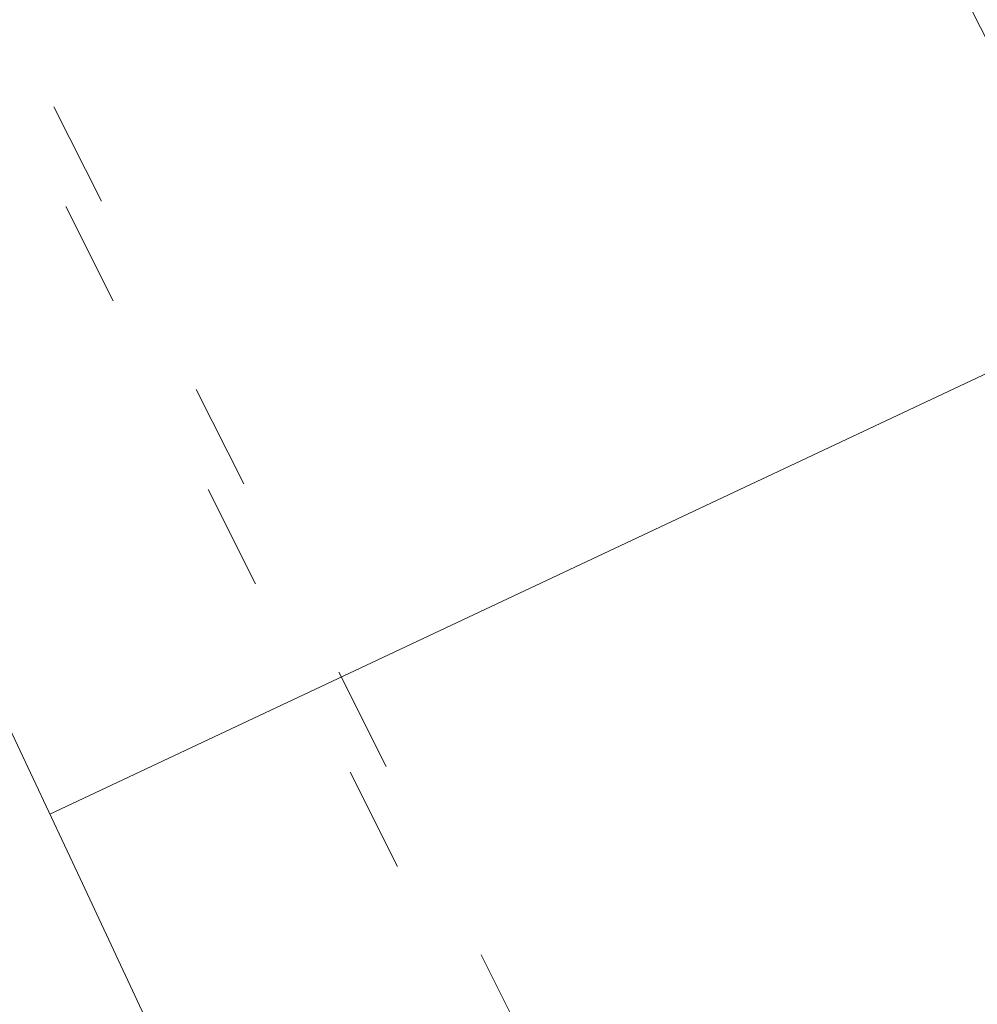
# Model space of a CAD drawing. Header units: millimetres. Extents: x -62314 to 79800, y -34032 to 28340.
# Tile 241 of 256: x 63285 to 63605, y 954 to 1283. Entities that reach past the tile are written whole.
import ezdxf

# ---------------------------------------------------------------- set-up
doc = ezdxf.new("R2010")
doc.units = ezdxf.units.MM
doc.header["$LTSCALE"] = 508
doc.linetypes.add('Dash Style-5', pattern=[0.20828, 0.069425, -0.138855])
doc.linetypes.add('Dash Style-6', pattern=[1.04164, 0.625, -0.20828, 0.06943, -0.13893])
for name, color, linetype, lineweight in [('(00) tekening-aanzicht grijs', 8, 'Continuous', 0), ('(00) tekening-stramien-algemeen', 7, 'Dash Style-6', 0), ('(28) hoofddraagconstructie-bovenliggend', 1, 'Dash Style-5', 0), ('None', 7, 'Continuous', 0)]:
    doc.layers.add(name, color=color, linetype=linetype, lineweight=lineweight)

# ---------------------------------------------------------------- blocks, each defined once
blk = doc.blocks.new('blok b-v1-gevel_constructie')
at = {"layer": '(28) hoofddraagconstructie-bovenliggend', "color": 2, "lineweight": 0, "transparency": 33554687, "flags": 128}
blk.add_lwpolyline([(11711.79, 31224.21), (14764.46, 27795.86), (14540.41, 27596.36), (11487.74, 31024.71)], close=True, dxfattribs=at)
blk = doc.blocks.new('blok B 01 (2D)')
at = {"layer": '(00) tekening-aanzicht grijs', "color": 17, "lineweight": 0, "transparency": 33554687, "flags": 128}
blk.add_lwpolyline([(67147.1, 17815), (67147.15, 17815, 0.120217), (58755.98, 30980.72), (59001.11, 31046.44), (59684.33, 30368.24), (59885.21, 30565.97, -0.112264), (67637.51, 17925.97, -0.000404), (67654.79, 17874.82), (67653.59, 17874.13, -0.068823), (67693, 17589.15), (67693, 8520.64), (67193, 8520.64), (67193, 17589.15, 0.081822), (67163.93, 17765.58)], format="xyb", dxfattribs=at)
at = {"layer": '(28) hoofddraagconstructie-bovenliggend', "color": 2, "lineweight": 0, "transparency": 33554687, "flags": 128}
blk.add_lwpolyline([(59254.13, 30716.61), (61825.08, 27834.3), (65027.08, 22992.8)], dxfattribs=at)
at = {"layer": 'None', "color": 17, "lineweight": 0, "transparency": 33554687}
blk.add_line((61145.21, 28434.96), (61527.04, 28757.77), dxfattribs=at)
at = {"layer": 'None', "color": 17, "lineweight": 0, "transparency": 33554687, "flags": 128}
blk.add_lwpolyline([(67854.77, 18398.59, 0.109455), (60141.36, 30818.11)], format="xyb", dxfattribs=at)
at = {"layer": 'None', "color": 17, "transparency": 33554687}
blk.add_blockref('blok b-v1-gevel_constructie', (47480.01, -0.02), dxfattribs=at)
blk = doc.blocks.new('Stramien blok B')
at = {"layer": '(00) tekening-stramien-algemeen', "color": 2, "lineweight": 0, "transparency": 33554687}
blk.add_arc((35700.81, -3868.71), 33612.33, 18.044708, 49.822253, dxfattribs=at)

msp = doc.modelspace()

# ---------------------------------------------------------------- block references
at = {"layer": 'None', "color": 17, "transparency": 33554687}
for name, p, rotation in [('blok B 01 (2D)', (-3125.94, -10622.93), 344.9999999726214), ('Stramien blok B', (0, 0), 344.9999645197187)]:
    msp.add_blockref(name, p, dxfattribs=dict(at, rotation=rotation))

doc.saveas('drawing.dxf')
